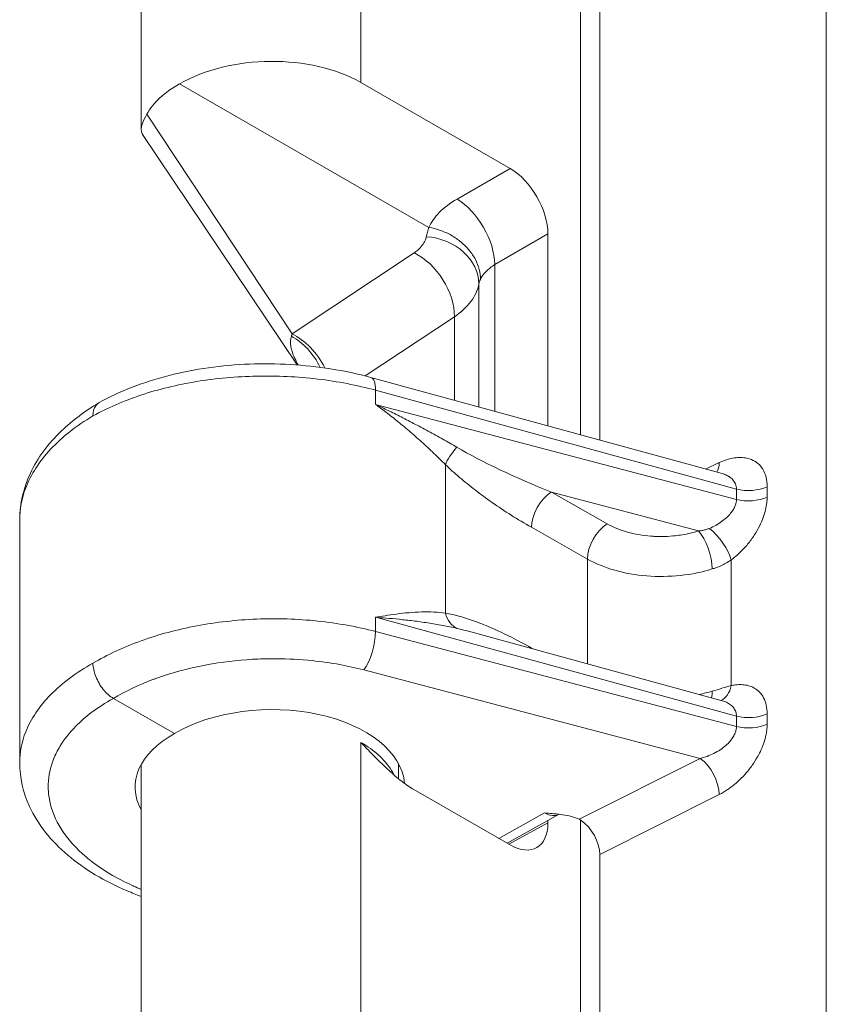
# Model space of a CAD drawing. Header units: inches. Extents: x 0 to 110, y 2 to 70.
# Tile 6 of 129: x 5.479 to 6.389, y 14.553 to 15.664. Entities that reach past the tile are written whole.
import ezdxf

# ---------------------------------------------------------------- set-up
doc = ezdxf.new("R2010")
doc.units = ezdxf.units.IN
doc.header["$LTSCALE"] = 3.25
doc.header["$MEASUREMENT"] = 0
doc.layers.add('Visible (ANSI)', color=7, linetype='Continuous', lineweight=18)
doc.layers.add('Visible Narrow (ANSI)', color=7, linetype='Continuous', lineweight=5)

msp = doc.modelspace()

# ---------------------------------------------------------------- linework, layer by layer
at = {"layer": 'Visible (ANSI)'}
for p, q in [((5.616, 15.9622), (5.616, 15.5399)), ((6.1113, 15.1954), (6.1113, 15.8997)), ((6.133, 15.8607), (6.133, 15.1894)), ((5.9404, 15.4294), (5.6593, 15.5913)), ((5.8637, 15.5928), (6.032, 15.4959)), ((5.7917, 15.2742), (5.6176, 15.5342)), ((6.0747, 15.2054), (6.0747, 15.422)), ((6.2712, 15.1516), (5.8751, 15.2601)), ((5.479, 15.0993), (5.479, 14.8254)), ((6.2617, 15.0921), (6.2617, 15.0921)), ((5.9878, 14.973), (5.9878, 14.973)), ((5.9878, 14.973), (6.2712, 14.8954)), ((5.6535, 14.8582), (5.5846, 14.8979)), ((5.616, 14.8235), (5.616, 14.4011)), ((5.9061, 14.8244), (5.9061, 14.8073)), ((5.9235, 14.7951), (6.032, 14.7326)), ((6.0872, 14.7672), (6.0286, 14.7346)), ((6.0747, 14.7574), (6.0747, 14.7603)), ((6.1113, 14.0567), (6.1113, 14.7609)), ((6.133, 14.7219), (6.133, 14.0507))]:
    msp.add_line(p, q, dxfattribs=at)
for centre, major_axis, ratio, start_param, end_param in [((5.7611, 15.5317), (0.1451, 0.0022), 0.585862, 0.776396, 2.339193), ((5.7611, 15.5317), (0.1451, -0.0022), 0.565686, 2.356589, 2.853528), ((6.032, 15.4465), (0.0301, -0.0523), 0.578269, 0.787485, 2.357977), ((5.8665, 15.2287), (0.0086, 0.0313), 0.342066, 6.283149, 6.283195), ((5.7611, 14.7963), (-0.152, -0.0023), 0.585862, 3.180521, 5.488785), ((5.7611, 14.7963), (-0.152, 0.0023), 0.565686, 5.506182, 6.595407), ((6.032, 14.782), (0.0301, -0.0523), 0.577917, 5.499872, 7.070364), ((6.11, 14.7352), (0.0163, -0.0281), 0.578974, 0.78442, 2.26258)]:
    msp.add_ellipse(centre, major_axis=major_axis, ratio=ratio, start_param=start_param, end_param=end_param, dxfattribs=at)
for points, knots in [([(5.6177, 15.5343), (5.6167, 15.5358), (5.6161, 15.5375), (5.6158, 15.5433), (5.6181, 15.5493), (5.6223, 15.5571)], [0.0880898, 0.0880898, 0.0880898, 0.0880898, 0.1445086, 0.1445086, 0.2629399, 0.2629399, 0.2629399, 0.2629399]), ([(5.9986, 15.3708), (5.9986, 15.3745), (5.9981, 15.3783), (5.9971, 15.3821), (5.9961, 15.3858), (5.9947, 15.3896), (5.9928, 15.3932), (5.9909, 15.3968), (5.9886, 15.4003), (5.9859, 15.4036), (5.9832, 15.4069), (5.9801, 15.41), (5.9767, 15.4128), (5.9733, 15.4157), (5.9696, 15.4182), (5.9657, 15.4205), (5.9618, 15.4227), (5.9578, 15.4245), (5.9534, 15.4261), (5.9491, 15.4276), (5.9445, 15.4287), (5.9404, 15.4294)], [0, 0, 0, 0, 0.142857, 0.142857, 0.142857, 0.285714, 0.285714, 0.285714, 0.428571, 0.428571, 0.428571, 0.571429, 0.571429, 0.571429, 0.714286, 0.714286, 0.714286, 0.857143, 0.857143, 0.857143, 1, 1, 1, 1]), ([(5.5685, 15.2317), (5.5917, 15.2446), (5.6187, 15.255), (5.676, 15.2696), (5.7071, 15.274), (5.7686, 15.2764), (5.7999, 15.2745), (5.8452, 15.2674), (5.8604, 15.2641), (5.8751, 15.2601)], [0, 0, 0, 0, 0.258225, 0.258225, 0.51406, 0.51406, 0.7651761, 0.7651761, 0.8967651, 0.8967651, 0.8967651, 0.8967651]), ([(5.5685, 15.2317), (5.5685, 15.2317), (5.5684, 15.2316), (5.5684, 15.2316), (5.567, 15.2308), (5.5657, 15.2296), (5.5647, 15.2282), (5.5627, 15.2253), (5.5616, 15.2213), (5.5616, 15.2167)], [0.4933139, 0.4933139, 0.4933139, 0.4933139, 0.4999131, 0.4999131, 0.4999131, 0.6666667, 0.6666667, 0.6666667, 0.9998723, 0.9998723, 0.9998723, 0.9998723]), ([(5.479, 15.0999), (5.4791, 15.1177), (5.4833, 15.1356), (5.4992, 15.1695), (5.5113, 15.1857), (5.5384, 15.2116), (5.5526, 15.2222), (5.5683, 15.2315)], [0.0020596, 0.0020596, 0.0020596, 0.0020596, 0.208726, 0.208726, 0.4253262, 0.4253262, 0.6003318, 0.6003318, 0.6003318, 0.6003318]), ([(5.5846, 14.8979), (5.5806, 14.9002), (5.5766, 14.9038), (5.5732, 14.9081), (5.5714, 14.9103), (5.5698, 14.9127), (5.5685, 14.9151), (5.5671, 14.9175), (5.5659, 14.9201), (5.5649, 14.9227), (5.5628, 14.9279), (5.5616, 14.9331), (5.5616, 14.9377)], [0, 0, 0, 0, 0.333333, 0.333333, 0.333333, 0.499854, 0.499854, 0.499854, 0.666667, 0.666667, 0.666667, 1, 1, 1, 1]), ([(5.9235, 14.7951), (5.9191, 14.7977), (5.9099, 14.804), (5.8953, 14.8164), (5.8799, 14.8314), (5.8692, 14.8425), (5.8637, 14.8482)], [0, 0, 0, 0, 0.25, 0.5, 0.75, 0.9999877, 0.9999877, 0.9999877, 0.9999877]), ([(5.616, 14.6745), (5.6106, 14.6765), (5.6054, 14.6786), (5.5748, 14.6916), (5.552, 14.7053), (5.5145, 14.737), (5.4995, 14.7556), (5.4829, 14.7916), (5.479, 14.8085), (5.479, 14.8254)], [0.9644586, 0.9644586, 0.9644586, 0.9644586, 1.0153956, 1.0153956, 1.2688041, 1.2688041, 1.5260768, 1.5260768, 1.7250224, 1.7250224, 1.7250224, 1.7250224]), ([(6.0707, 14.7687), (6.0715, 14.7686), (6.0717, 14.7686), (6.0786, 14.7681), (6.085, 14.7676), (6.0945, 14.7662), (6.098, 14.7656), (6.1043, 14.7639), (6.1073, 14.7629), (6.1099, 14.7617)], [-0.1148728, -0.1148728, -0.1148728, -0.1148728, -0.1088704, -0.1088704, -0.0573581, -0.0573581, -0.0277857, -0.0277857, -0.000001, -0.000001, -0.000001, -0.000001]), ([(6.1099, 14.7617), (6.1103, 14.7615), (6.1106, 14.7613), (6.111, 14.7611), (6.1114, 14.7609), (6.1117, 14.7607), (6.1121, 14.7604)], [0.000009, 0.000009, 0.000009, 0.000009, 0.5000039, 0.5000039, 0.5000039, 1, 1, 1, 1])]:
    msp.add_open_spline(points, degree=3, knots=knots, dxfattribs=at)
for points in [[(6.2712, 15.1516), (6.2712, 15.1516), (6.2712, 15.1516), (6.2712, 15.1516)], [(5.479, 15.0993), (5.479, 15.0993), (5.479, 15.0993), (5.479, 15.0993)], [(6.2712, 14.8954), (6.2712, 14.8954), (6.2712, 14.8954), (6.2712, 14.8954)], [(6.0873, 14.7673), (6.0873, 14.7672), (6.0872, 14.7672), (6.0872, 14.7672)]]:
    msp.add_open_spline(points, degree=3, dxfattribs=at)
at = {"layer": 'Visible Narrow (ANSI)'}
for p, q in [((6.3885, 11.682), (6.3885, 21.4248)), ((5.8637, 15.9683), (5.8637, 15.5928)), ((5.7861, 15.3094), (5.6223, 15.5571)), ((5.9722, 15.4614), (6.032, 15.4959)), ((6.0148, 15.3875), (6.0747, 15.422)), ((5.7861, 15.3094), (5.9237, 15.4008)), ((6.0148, 15.2218), (6.0148, 15.3875)), ((5.9968, 15.3655), (5.9968, 15.2268)), ((5.8686, 15.2618), (5.9692, 15.3286)), ((5.9692, 15.3286), (5.9692, 15.2343)), ((5.8803, 15.2457), (5.8803, 15.2296)), ((6.2872, 15.1342), (5.8803, 15.2457)), ((6.2872, 15.1225), (5.8803, 15.2296)), ((5.9968, 15.1677), (5.9968, 15.1677)), ((5.9591, 14.9943), (5.9591, 15.1616)), ((6.2522, 15.1568), (6.2678, 15.164)), ((6.2872, 15.1342), (6.2872, 15.1225)), ((6.3218, 15.1369), (6.3218, 15.1252)), ((6.2445, 15.087), (6.0785, 15.1306)), ((6.1415, 15.0949), (6.0785, 15.1306)), ((6.1191, 15.0552), (6.0561, 15.091)), ((6.2545, 15.0695), (6.2545, 15.0695)), ((6.1191, 14.937), (6.1191, 15.0552)), ((6.2582, 15.0575), (6.2582, 15.0575)), ((6.2814, 14.9125), (6.2814, 15.0543)), ((6.2582, 15.0435), (6.2582, 15.0435)), ((6.2085, 15.0357), (6.2085, 15.0357)), ((6.2545, 15.0424), (6.2545, 15.0424)), ((5.8803, 14.9895), (5.8803, 14.9734)), ((5.8803, 14.9895), (6.2872, 14.878)), ((5.9692, 14.9922), (5.9692, 14.9922)), ((6.2872, 14.8663), (5.8803, 14.9734)), ((6.0148, 14.9758), (6.0148, 14.9758)), ((6.0561, 14.9548), (6.058, 14.9538)), ((6.2465, 14.8302), (5.8669, 14.9301)), ((6.2872, 14.878), (6.2872, 14.8663)), ((6.3218, 14.8806), (6.3218, 14.8689)), ((5.8637, 14.8482), (5.8637, 14.8296)), ((5.8637, 14.8482), (5.8637, 14.8482)), ((5.8637, 14.8296), (5.8637, 14.4541)), ((6.2465, 14.8302), (6.1099, 14.7617)), ((6.2678, 14.7896), (6.133, 14.7219)), ((6.0192, 14.74), (6.0707, 14.7687)), ((6.0747, 14.7574), (6.0304, 14.7336))]:
    msp.add_line(p, q, dxfattribs=at)
for centre, major_axis, ratio, start_param, end_param in [((5.9729, 15.4125), (-0.0301, 0.0523), 0.557781, 3.929044, 5.499536), ((5.9367, 15.3692), (0.0593, -0.0112), 0.82069, 0.152197, 1.712036), ((5.923, 15.351), (-0.0334, 0.0503), 0.636195, 3.890894, 5.460094), ((6.0568, 15.3607), (-0.0604, 0.0018), 0.555287, 6.030885, 6.193255), ((5.7799, 15.2562), (-0.0299, 0.0524), 0.675568, 4.619684, 5.46345), ((5.7853, 15.2596), (-0.0334, 0.0503), 0.636195, 4.519861, 5.460169), ((5.8665, 15.2287), (0.0086, 0.0313), 0.342066, 5.374827, 6.283149), ((5.9819, 15.175), (-0.0225, -0.0234), 0.356821, 4.786412, 5.610461), ((6.0812, 15.1562), (0.1514, -0.062), 0.150689, 3.969504, 4.756441), ((6.2469, 15.1784), (0.0137, -0.0295), 0.535442, 0.352495, 0.835351), ((6.3009, 15.1512), (0.0325, 0), 0.575862, 4.276057, 5.410521), ((6.0789, 15.1043), (-0.016, -0.0283), 0.57412, 3.938998, 5.492314), ((6.3009, 15.1395), (0.0325, 0), 0.575862, 4.276058, 5.410524), ((6.1419, 15.0686), (-0.016, -0.0283), 0.574125, 3.938994, 5.492337), ((6.2605, 15.0686), (0.0195, -0.026), 0.36914, 0.739434, 2.203266), ((6.2449, 15.0606), (0.0098, -0.031), 0.370579, 0.893432, 2.459026), ((5.9819, 15.0076), (-0.0056, -0.032), 0.729566, 5.265043, 6.089087), ((5.8665, 14.9564), (0.0083, 0.0314), 0.348941, 3.816961, 5.371322), ((6.0789, 14.9681), (0.0161, 0.0283), 0.573986, 2.350865, 2.371363), ((6.2605, 14.9268), (0.0068, -0.0318), 0.65012, 0.116755, 0.968845), ((6.2449, 14.9227), (-0.009, 0.0312), 0.389776, 3.731477, 4.045746), ((6.3009, 14.895), (0.0325, 0), 0.575862, 4.276057, 5.410521), ((6.3009, 14.8833), (0.0325, 0), 0.575862, 4.276058, 5.410524), ((6.2469, 14.8039), (0.0146, -0.029), 0.515418, 0.819538, 2.388814), ((6.071, 14.7954), (0.0165, -0.028), 0.596053, 5.493149, 6.268602)]:
    msp.add_ellipse(centre, major_axis=major_axis, ratio=ratio, start_param=start_param, end_param=end_param, dxfattribs=at)
for points, knots in [([(5.9404, 15.4294), (5.9433, 15.4354), (5.9471, 15.4412), (5.9523, 15.4465), (5.9576, 15.4519), (5.9642, 15.4568), (5.9722, 15.4614)], [0, 0, 0, 0, 0.5, 0.5, 0.5, 1, 1, 1, 1]), ([(5.9375, 15.4189), (5.9378, 15.4207), (5.9389, 15.424), (5.9396, 15.4277), (5.9404, 15.4294)], [0, 0, 0, 0, 0.5, 0.9999294, 0.9999294, 0.9999294, 0.9999294]), ([(5.9237, 15.4008), (5.9252, 15.4018), (5.9266, 15.4028), (5.9278, 15.4039), (5.9299, 15.4056), (5.9316, 15.4074), (5.933, 15.4093), (5.9343, 15.4109), (5.9353, 15.4127), (5.9361, 15.4145), (5.9367, 15.4159), (5.9372, 15.4174), (5.9375, 15.4189)], [0, 0, 0, 0, 0.1912749, 0.1912749, 0.1912749, 0.5, 0.5, 0.5, 0.7763274, 0.7763274, 0.7763274, 0.9999757, 0.9999757, 0.9999757, 0.9999757]), ([(5.9986, 15.3708), (6, 15.3739), (6.0043, 15.38), (6.011, 15.3852), (6.0148, 15.3875)], [0, 0, 0, 0, 0.5, 0.9999715, 0.9999715, 0.9999715, 0.9999715]), ([(5.9692, 15.3286), (5.9768, 15.3338), (5.9894, 15.3455), (5.9955, 15.3587), (5.9968, 15.3655)], [0.0000001, 0.0000001, 0.0000001, 0.0000001, 0.5, 0.9999998, 0.9999998, 0.9999998, 0.9999998]), ([(5.7931, 15.2741), (5.7929, 15.2744), (5.7919, 15.2761), (5.7902, 15.2795), (5.788, 15.2842), (5.7861, 15.2892), (5.7848, 15.2945), (5.7842, 15.3004), (5.7848, 15.3045), (5.7854, 15.3068)], [0.3149064, 0.3149064, 0.3149064, 0.3149064, 0.3333333, 0.4444444, 0.5555556, 0.6666667, 0.7777778, 0.8888889, 1, 1, 1, 1]), ([(5.7854, 15.3068), (5.7855, 15.3072), (5.7856, 15.3076), (5.7857, 15.308), (5.7858, 15.3085), (5.786, 15.3089), (5.7861, 15.3094)], [0.0001134, 0.0001134, 0.0001134, 0.0001134, 0.5, 0.5, 0.5, 1, 1, 1, 1]), ([(5.8803, 15.2457), (5.8594, 15.2514), (5.8154, 15.2599), (5.7461, 15.2632), (5.6777, 15.257), (5.6143, 15.2416), (5.5779, 15.2257), (5.5616, 15.2167)], [0, 0, 0, 0, 0.2, 0.4, 0.6, 0.8, 1, 1, 1, 1]), ([(5.9591, 15.1617), (5.9549, 15.1659), (5.9506, 15.1701), (5.9461, 15.1744), (5.9416, 15.1787), (5.9369, 15.1831), (5.9322, 15.1874), (5.9275, 15.1916), (5.9228, 15.1958), (5.9181, 15.1998), (5.9134, 15.2039), (5.9087, 15.2077), (5.9042, 15.2113), (5.8997, 15.215), (5.8954, 15.2183), (5.8914, 15.2214), (5.8874, 15.2244), (5.8837, 15.2272), (5.8803, 15.2296)], [0.0001648, 0.0001648, 0.0001648, 0.0001648, 0.1666667, 0.1666667, 0.1666667, 0.3333333, 0.3333333, 0.3333333, 0.5, 0.5, 0.5, 0.6666667, 0.6666667, 0.6666667, 0.8333333, 0.8333333, 0.8333333, 1, 1, 1, 1]), ([(5.9719, 15.1813), (5.9668, 15.1843), (5.9615, 15.1873), (5.9562, 15.1903), (5.9508, 15.1933), (5.9452, 15.1964), (5.9397, 15.1994), (5.9341, 15.2025), (5.9286, 15.2054), (5.9232, 15.2083), (5.9177, 15.2111), (5.9124, 15.2139), (5.9073, 15.2165), (5.9021, 15.2191), (5.8972, 15.2215), (5.8927, 15.2237), (5.8882, 15.2259), (5.8841, 15.2278), (5.8803, 15.2296)], [0, 0, 0, 0, 0.166667, 0.166667, 0.166667, 0.333333, 0.333333, 0.333333, 0.5, 0.5, 0.5, 0.666667, 0.666667, 0.666667, 0.833333, 0.833333, 0.833333, 1, 1, 1, 1]), ([(5.5616, 15.2167), (5.5428, 15.2055), (5.5106, 15.1802), (5.4842, 15.1391), (5.479, 15.1114), (5.479, 15.0993)], [0, 0, 0, 0, 0.0909091, 0.1818182, 0.2527386, 0.2527386, 0.2527386, 0.2527386]), ([(6.0561, 15.091), (6.0482, 15.0955), (6.0329, 15.1047), (6.0116, 15.1189), (5.9922, 15.1332), (5.9747, 15.1474), (5.9641, 15.1569), (5.9591, 15.1617)], [0, 0, 0, 0, 0.2, 0.4, 0.6, 0.8, 0.9999812, 0.9999812, 0.9999812, 0.9999812]), ([(6.2712, 15.1516), (6.272, 15.1514), (6.2728, 15.1511), (6.2736, 15.1508), (6.2737, 15.1508), (6.2738, 15.1507), (6.2739, 15.1507), (6.2756, 15.1501), (6.2772, 15.1493), (6.2788, 15.1483), (6.2789, 15.1483), (6.279, 15.1482), (6.279, 15.1482), (6.2806, 15.1472), (6.282, 15.146), (6.2832, 15.1447), (6.2844, 15.1432), (6.2854, 15.1416), (6.2861, 15.1399), (6.2868, 15.1381), (6.2872, 15.1362), (6.2872, 15.1342)], [0.4975282, 0.4975282, 0.4975282, 0.4975282, 0.5488529, 0.5488529, 0.5488529, 0.5555556, 0.5555556, 0.5555556, 0.6608392, 0.6608392, 0.6608392, 0.6666667, 0.6666667, 0.6666667, 0.7727679, 0.7727679, 0.7727679, 0.8846584, 0.8846584, 0.8846584, 1, 1, 1, 1]), ([(6.2872, 15.1225), (6.2872, 15.1215), (6.2871, 15.1204), (6.2869, 15.1192), (6.2866, 15.1181), (6.2863, 15.1168), (6.2858, 15.1155), (6.2853, 15.1142), (6.2847, 15.1128), (6.2838, 15.1113), (6.283, 15.1099), (6.2819, 15.1083), (6.2806, 15.1068), (6.2794, 15.1052), (6.2779, 15.1036), (6.2762, 15.102), (6.2745, 15.1004), (6.2726, 15.0989), (6.2705, 15.0974), (6.2685, 15.0959), (6.2662, 15.0945), (6.2639, 15.0932), (6.2616, 15.092), (6.2592, 15.0908), (6.2567, 15.0898)], [0.0000001, 0.0000001, 0.0000001, 0.0000001, 0.1250001, 0.1250001, 0.1250001, 0.2500001, 0.2500001, 0.2500001, 0.3750001, 0.3750001, 0.3750001, 0.5000001, 0.5000001, 0.5000001, 0.625, 0.625, 0.625, 0.75, 0.75, 0.75, 0.875, 0.875, 0.875, 1, 1, 1, 1]), ([(6.3218, 15.1252), (6.3218, 15.1231), (6.3217, 15.1209), (6.3211, 15.1161), (6.3202, 15.1111), (6.3177, 15.1023), (6.3135, 15.0925), (6.3076, 15.0821), (6.3, 15.0718), (6.2941, 15.0654), (6.2879, 15.0595), (6.2848, 15.0568), (6.2814, 15.0543)], [0, 0, 0, 0, 0.125, 0.125, 0.25, 0.375, 0.5, 0.625, 0.75, 0.875, 0.875, 0.9999999, 0.9999999, 0.9999999, 0.9999999]), ([(6.2445, 15.087), (6.2385, 15.0851), (6.2324, 15.0836), (6.2262, 15.0826), (6.2236, 15.0822), (6.2209, 15.0818), (6.2183, 15.0815), (6.2105, 15.0807), (6.2025, 15.0804), (6.1946, 15.0808), (6.1933, 15.0809), (6.1919, 15.0809), (6.1906, 15.0811), (6.1814, 15.0818), (6.1724, 15.0833), (6.1642, 15.0856), (6.1559, 15.088), (6.1484, 15.091), (6.1415, 15.0949)], [0, 0, 0, 0, 0.176003, 0.176003, 0.176003, 0.25, 0.25, 0.25, 0.463339, 0.463339, 0.463339, 0.5, 0.5, 0.5, 0.74903, 0.74903, 0.74903, 1, 1, 1, 1]), ([(6.2567, 15.0898), (6.2556, 15.0894), (6.2545, 15.0889), (6.2532, 15.0886), (6.2519, 15.0882), (6.2506, 15.0879), (6.2491, 15.0876), (6.2477, 15.0873), (6.2461, 15.0871), (6.2445, 15.087)], [0.0000026, 0.0000026, 0.0000026, 0.0000026, 0.3333348, 0.3333348, 0.3333348, 0.6666669, 0.6666669, 0.6666669, 0.9999991, 0.9999991, 0.9999991, 0.9999991]), ([(6.26, 15.0441), (6.2487, 15.0405), (6.2244, 15.0356), (6.1858, 15.035), (6.149, 15.0415), (6.1281, 15.0501), (6.1191, 15.0552)], [0.0000001, 0.0000001, 0.0000001, 0.0000001, 0.25, 0.5, 0.75, 0.9999985, 0.9999985, 0.9999985, 0.9999985]), ([(6.2814, 15.0543), (6.2794, 15.0529), (6.2773, 15.0516), (6.2747, 15.0502), (6.2743, 15.05), (6.272, 15.0488), (6.27, 15.0479), (6.2666, 15.0464), (6.2652, 15.0459), (6.2626, 15.0449), (6.2613, 15.0445), (6.26, 15.0441)], [0, 0, 0, 0, 0.333333, 0.333333, 0.391919, 0.391919, 0.666667, 0.666667, 0.845235, 0.845235, 1, 1, 1, 1]), ([(5.8803, 14.9734), (5.8594, 14.9789), (5.8154, 14.9869), (5.7461, 14.9891), (5.6778, 14.9814), (5.6143, 14.9643), (5.5779, 14.9473), (5.5616, 14.9377)], [0, 0, 0, 0, 0.2, 0.4, 0.6, 0.8, 1, 1, 1, 1]), ([(5.8803, 14.9895), (5.8836, 14.9901), (5.8872, 14.9907), (5.8911, 14.9913), (5.8951, 14.992), (5.8993, 14.9926), (5.9038, 14.9932), (5.9083, 14.9937), (5.9129, 14.9943), (5.9176, 14.9947), (5.9178, 14.9947), (5.9179, 14.9947), (5.918, 14.9947), (5.9226, 14.9951), (5.9273, 14.9954), (5.9319, 14.9955), (5.932, 14.9955), (5.9322, 14.9955), (5.9324, 14.9955), (5.937, 14.9956), (5.9415, 14.9956), (5.9459, 14.9954), (5.9461, 14.9954), (5.9463, 14.9954), (5.9465, 14.9954), (5.9509, 14.9952), (5.955, 14.9948), (5.9591, 14.9943)], [0, 0, 0, 0, 0.166667, 0.166667, 0.166667, 0.333333, 0.333333, 0.333333, 0.5, 0.5, 0.5, 0.504818, 0.504818, 0.504818, 0.666667, 0.666667, 0.666667, 0.673083, 0.673083, 0.673083, 0.833333, 0.833333, 0.833333, 0.841394, 0.841394, 0.841394, 1, 1, 1, 1]), ([(5.8803, 14.9895), (5.8839, 14.9892), (5.888, 14.9889), (5.8924, 14.9886), (5.8968, 14.9882), (5.9017, 14.9878), (5.9068, 14.9872), (5.9119, 14.9867), (5.9172, 14.9861), (5.9226, 14.9855), (5.9281, 14.9848), (5.9337, 14.984), (5.9392, 14.9832), (5.9448, 14.9823), (5.9504, 14.9814), (5.9559, 14.9803), (5.9614, 14.9793), (5.9667, 14.9782), (5.9719, 14.977)], [0, 0, 0, 0, 0.166667, 0.166667, 0.166667, 0.333333, 0.333333, 0.333333, 0.5, 0.5, 0.5, 0.666667, 0.666667, 0.666667, 0.833333, 0.833333, 0.833333, 1, 1, 1, 1]), ([(5.9591, 14.9943), (5.9643, 14.9934), (5.9751, 14.9908), (5.9927, 14.9851), (6.0122, 14.9772), (6.0332, 14.9673), (6.0483, 14.9593), (6.0561, 14.9548)], [0.0000332, 0.0000332, 0.0000332, 0.0000332, 0.2, 0.4, 0.6, 0.8, 1, 1, 1, 1]), ([(5.8669, 14.9301), (5.858, 14.9324), (5.849, 14.9344), (5.8399, 14.9361), (5.8297, 14.938), (5.8193, 14.9395), (5.8088, 14.9406), (5.7955, 14.9419), (5.7819, 14.9427), (5.7682, 14.9427), (5.7615, 14.9428), (5.7547, 14.9427), (5.748, 14.9424), (5.7304, 14.9417), (5.7129, 14.9398), (5.6959, 14.937), (5.6933, 14.9365), (5.6907, 14.936), (5.6881, 14.9355), (5.6686, 14.9318), (5.6498, 14.9267), (5.6325, 14.9204), (5.6314, 14.92), (5.6303, 14.9196), (5.6292, 14.9192), (5.6132, 14.9132), (5.5983, 14.9061), (5.5846, 14.8979)], [0, 0, 0, 0, 0.0941977, 0.0941977, 0.0941977, 0.2, 0.2, 0.2, 0.3339529, 0.3339529, 0.3339529, 0.4, 0.4, 0.4, 0.5731888, 0.5731888, 0.5731888, 0.6, 0.6, 0.6, 0.8, 0.8, 0.8, 0.8126384, 0.8126384, 0.8126384, 1, 1, 1, 1]), ([(5.479, 14.8254), (5.479, 14.8371), (5.4842, 14.8639), (5.5106, 14.9032), (5.5428, 14.9272), (5.5616, 14.9377)], [0.747257, 0.747257, 0.747257, 0.747257, 0.8181818, 0.9090909, 1, 1, 1, 1]), ([(6.26, 14.9061), (6.2636, 14.9072), (6.2709, 14.9094), (6.278, 14.9115), (6.2814, 14.9125)], [0.0000011, 0.0000011, 0.0000011, 0.0000011, 0.5, 1, 1, 1, 1]), ([(5.616, 14.6825), (5.613, 14.6837), (5.6101, 14.6849), (5.607, 14.6864), (5.6067, 14.6865), (5.5882, 14.6949), (5.572, 14.7046), (5.557, 14.7165), (5.5556, 14.7177), (5.5424, 14.7288), (5.5328, 14.7396), (5.5241, 14.7533), (5.5227, 14.7558), (5.516, 14.7686), (5.5127, 14.7793), (5.5112, 14.7938), (5.511, 14.7975), (5.5115, 14.8108), (5.5135, 14.8203), (5.5192, 14.8344), (5.5216, 14.8392), (5.5291, 14.8517), (5.5352, 14.8593), (5.5475, 14.8719), (5.5533, 14.877), (5.5672, 14.8875), (5.5754, 14.8928), (5.5846, 14.8979)], [0.4405799, 0.4405799, 0.4405799, 0.4405799, 0.4545455, 0.4545455, 0.4560684, 0.4560684, 0.5454545, 0.5454545, 0.555039, 0.555039, 0.6363636, 0.6363636, 0.6540458, 0.6540458, 0.7272727, 0.7272727, 0.7530421, 0.7530421, 0.8181818, 0.8181818, 0.8519416, 0.8519416, 0.9090909, 0.9090909, 0.9513734, 0.9513734, 1, 1, 1, 1]), ([(6.2712, 14.8954), (6.2712, 14.8954), (6.2713, 14.8954), (6.2713, 14.8953), (6.2729, 14.8949), (6.2746, 14.8943), (6.2761, 14.8936), (6.2777, 14.8928), (6.2792, 14.8919), (6.2806, 14.8909), (6.282, 14.8898), (6.2832, 14.8886), (6.2841, 14.8873), (6.2851, 14.8859), (6.2859, 14.8845), (6.2864, 14.8829), (6.2869, 14.8814), (6.2872, 14.8797), (6.2872, 14.878)], [0.3725304, 0.3725304, 0.3725304, 0.3725304, 0.375, 0.375, 0.375, 0.5, 0.5, 0.5, 0.625, 0.625, 0.625, 0.75, 0.75, 0.75, 0.875, 0.875, 0.875, 1, 1, 1, 1]), ([(6.2872, 14.8663), (6.2872, 14.8653), (6.2871, 14.8641), (6.2868, 14.8629), (6.2866, 14.8617), (6.2862, 14.8604), (6.2857, 14.859), (6.2851, 14.8576), (6.2844, 14.8561), (6.2835, 14.8546), (6.2825, 14.853), (6.2814, 14.8514), (6.28, 14.8498), (6.2786, 14.8481), (6.277, 14.8464), (6.2751, 14.8448), (6.2733, 14.8432), (6.2712, 14.8416), (6.269, 14.8401), (6.2667, 14.8386), (6.2643, 14.8372), (6.2619, 14.8359), (6.2594, 14.8347), (6.2568, 14.8336), (6.2542, 14.8326), (6.2517, 14.8317), (6.2491, 14.8309), (6.2465, 14.8302)], [0.0000001, 0.0000001, 0.0000001, 0.0000001, 0.1111112, 0.1111112, 0.1111112, 0.2222223, 0.2222223, 0.2222223, 0.3333334, 0.3333334, 0.3333334, 0.4444445, 0.4444445, 0.4444445, 0.5555556, 0.5555556, 0.5555556, 0.6666667, 0.6666667, 0.6666667, 0.7777778, 0.7777778, 0.7777778, 0.8888889, 0.8888889, 0.8888889, 1, 1, 1, 1]), ([(6.3218, 14.8689), (6.3218, 14.8675), (6.3218, 14.8659), (6.3215, 14.8635), (6.3215, 14.8628), (6.3211, 14.8601), (6.3208, 14.8582), (6.3202, 14.8554), (6.3201, 14.8547), (6.3193, 14.8517), (6.3186, 14.8493), (6.3175, 14.8461), (6.3172, 14.8454), (6.3159, 14.842), (6.3146, 14.839), (6.3129, 14.8355), (6.3126, 14.835), (6.3106, 14.8313), (6.3087, 14.828), (6.3063, 14.8244), (6.3061, 14.8241), (6.3035, 14.8203), (6.3008, 14.8168), (6.2979, 14.8134), (6.2978, 14.8133), (6.2947, 14.8098), (6.2915, 14.8066), (6.2882, 14.8036), (6.2881, 14.8035), (6.2848, 14.8006), (6.2815, 14.798), (6.2778, 14.7955), (6.2776, 14.7953), (6.2741, 14.793), (6.271, 14.7912), (6.2678, 14.7896)], [0, 0, 0, 0, 0.076658, 0.076658, 0.111111, 0.111111, 0.193918, 0.193918, 0.222222, 0.222222, 0.311362, 0.311362, 0.333333, 0.333333, 0.428797, 0.428797, 0.444444, 0.444444, 0.546136, 0.546136, 0.555556, 0.555556, 0.663442, 0.663442, 0.666667, 0.666667, 0.777778, 0.777778, 0.780721, 0.780721, 0.888889, 0.888889, 0.89809, 0.89809, 1, 1, 1, 1]), ([(5.8637, 14.8482), (5.8713, 14.8438), (5.8781, 14.839), (5.8838, 14.8337), (5.8848, 14.8328), (5.8858, 14.8319), (5.8868, 14.8309), (5.8929, 14.8249), (5.8976, 14.8184), (5.9009, 14.8118)], [0.0000527, 0.0000527, 0.0000527, 0.0000527, 0.1413362, 0.1413362, 0.1413362, 0.1666667, 0.1666667, 0.1666667, 0.3261679, 0.3261679, 0.3261679, 0.3261679])]:
    msp.add_open_spline(points, degree=3, knots=knots, dxfattribs=at)
for points in [[(6.2678, 15.164), (6.2706, 15.1653), (6.276, 15.1674), (6.2832, 15.1692), (6.2903, 15.17), (6.2973, 15.1696), (6.3043, 15.1677), (6.3113, 15.1637), (6.3172, 15.157), (6.321, 15.1479), (6.3218, 15.1408), (6.3218, 15.1369)], [(5.9719, 14.977), (5.977, 14.9758), (5.9823, 14.9745), (5.9878, 14.973)], [(6.2814, 14.9125), (6.2836, 14.9129), (6.2879, 14.9136), (6.2943, 14.9136), (6.3008, 14.9126), (6.3073, 14.91), (6.3134, 14.9055), (6.3181, 14.8989), (6.3211, 14.8905), (6.3218, 14.8841), (6.3218, 14.8806)], [(6.2451, 14.9025), (6.2502, 14.9035), (6.2552, 14.9047), (6.26, 14.9061)]]:
    msp.add_open_spline(points, degree=3, dxfattribs=at)

doc.saveas('drawing.dxf')
